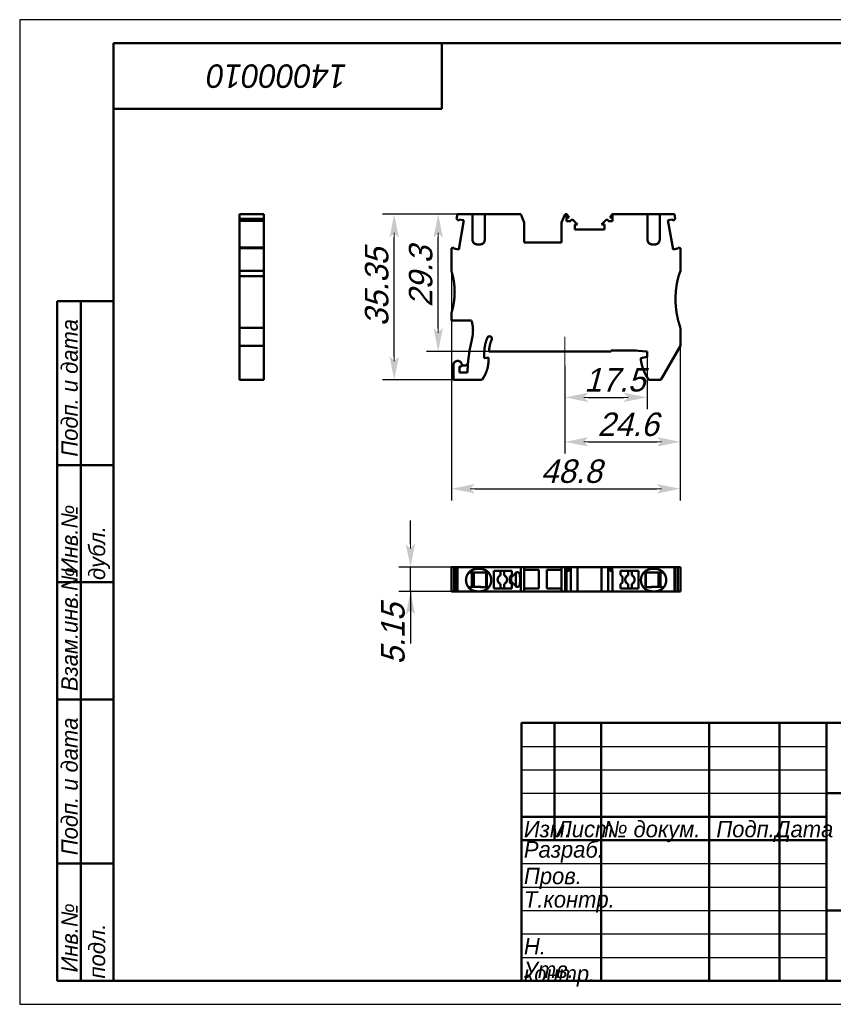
# Model space of a CAD drawing. Header units: millimetres. Extents: x 0 to 297, y 0 to 210.
# Tile 1 of 2: x 0 to 173, y 0 to 210. Entities that reach past the tile are written whole.
import ezdxf

# ---------------------------------------------------------------- set-up
doc = ezdxf.new("R2010")
doc.units = ezdxf.units.MM
doc.styles.add('TextStyle_1', font='T-FLEX Type A.TTF', dxfattribs={"oblique": 15, "height": 5})
doc.dimstyles.new('DIM_ST_1', dxfattribs={"dimtxt": 5, "dimasz": 5, "dimexe": 2.5, "dimexo": 0, "dimtad": 1, "dimrnd": 0.01, "dimdsep": 46, "dimtxsty": 'TextStyle_1', "dimblk": 'Arrow_3_C7_Status', "dimcen": 0.09, "dimclrd": 7, "dimclre": 7, "dimclrt": 7, "dimazin": 0, "dimtfac": 1, "dimtdec": 0, "dimtmove": 0, "dimatfit": 0, "dimldrblk": 'NONE', "dimfxl": 1, "dimtvp": 1, "dimtolj": 1, "dimarcsym": 0})

# ---------------------------------------------------------------- blocks, each defined once
blk = doc.blocks.new('Arrow_3_C7_Status')
at = {"color": 7, "lineweight": 0, "flags": 128}
blk.add_lwpolyline([(-1, 0), (-0.8, 0)], dxfattribs=at)
at = {"color": 7}
blk.add_solid([(-1, -0.2), (0, 0), (-0.8, 0), (-1, 0.2)], dxfattribs=at)
blk = doc.blocks.new('*D5')
at = {"color": 7, "lineweight": -2}
for p, q in [((140.84, 140.42), (140.84, 117.46)), ((116.24, 136.14), (116.24, 117.46)), ((121.24, 119.96), (135.84, 119.96))]:
    blk.add_line(p, q, dxfattribs=at)
at = {"layer": 'Defpoints', "color": 0}
for p in [(140.84, 140.42), (116.24, 136.14), (140.84, 119.96)]:
    blk.add_point(p, dxfattribs=at)
at = {"color": 7, "lineweight": -2, "xscale": 5, "yscale": 5, "zscale": 5, "rotation": 180}
blk.add_blockref('Arrow_3_C7_Status', (116.24, 119.96), dxfattribs=at)
at = {"color": 7, "lineweight": -2, "xscale": 5, "yscale": 5, "zscale": 5}
blk.add_blockref('Arrow_3_C7_Status', (140.84, 119.96), dxfattribs=at)
blk = doc.blocks.new('_None')
blk = doc.blocks.new('*D6')
at = {"color": 7, "lineweight": -2}
for p, q in [((99.14, 168.52), (86.72, 168.52)), ((89.22, 144.22), (89.22, 163.52)), ((100.05, 139.22), (86.72, 139.22))]:
    blk.add_line(p, q, dxfattribs=at)
at = {"layer": 'Defpoints', "color": 0}
for p in [(89.22, 168.52), (99.14, 168.52), (100.05, 139.22)]:
    blk.add_point(p, dxfattribs=at)
at = {"color": 7, "lineweight": -2, "xscale": 5, "yscale": 5, "zscale": 5}
for p, rotation in [((89.22, 168.52), 90), ((89.22, 139.22), 270)]:
    blk.add_blockref('Arrow_3_C7_Status', p, dxfattribs=dict(at, rotation=rotation))
blk = doc.blocks.new('*D7')
at = {"color": 7, "lineweight": -2}
for p, q in [((99.14, 168.52), (77.34, 168.52)), ((79.84, 138.17), (79.84, 163.52)), ((92.46, 133.17), (77.34, 133.17))]:
    blk.add_line(p, q, dxfattribs=at)
at = {"layer": 'Defpoints', "color": 0}
for p in [(79.84, 168.52), (99.14, 168.52), (92.46, 133.17)]:
    blk.add_point(p, dxfattribs=at)
at = {"color": 7, "lineweight": -2, "xscale": 5, "yscale": 5, "zscale": 5}
for p, rotation in [((79.84, 168.52), 90), ((79.84, 133.17), 270)]:
    blk.add_blockref('Arrow_3_C7_Status', p, dxfattribs=dict(at, rotation=rotation))
blk = doc.blocks.new('*D8')
at = {"color": 7, "lineweight": -2}
for p, q in [((92.04, 156.42), (92.04, 107.46)), ((140.84, 140.42), (140.84, 107.46)), ((97.04, 109.96), (135.84, 109.96))]:
    blk.add_line(p, q, dxfattribs=at)
at = {"layer": 'Defpoints', "color": 0}
for p in [(92.04, 156.42), (140.84, 140.42), (140.84, 109.96)]:
    blk.add_point(p, dxfattribs=at)
at = {"color": 7, "lineweight": -2, "xscale": 5, "yscale": 5, "zscale": 5}
for p, rotation in [((92.04, 109.96), 180), ((140.84, 109.96), 360)]:
    blk.add_blockref('Arrow_3_C7_Status', p, dxfattribs=dict(at, rotation=rotation))
blk = doc.blocks.new('*D9')
at = {"color": 7, "lineweight": -2}
for p, q in [((133.74, 138.12), (133.74, 126.95)), ((116.24, 136.14), (116.24, 126.95)), ((121.24, 129.45), (128.74, 129.45))]:
    blk.add_line(p, q, dxfattribs=at)
at = {"layer": 'Defpoints', "color": 0}
for p in [(133.74, 138.12), (116.24, 136.14), (133.74, 129.45)]:
    blk.add_point(p, dxfattribs=at)
at = {"color": 7, "lineweight": -2, "xscale": 5, "yscale": 5, "zscale": 5, "rotation": 180}
blk.add_blockref('Arrow_3_C7_Status', (116.24, 129.45), dxfattribs=at)
at = {"color": 7, "lineweight": -2, "xscale": 5, "yscale": 5, "zscale": 5}
blk.add_blockref('Arrow_3_C7_Status', (133.74, 129.45), dxfattribs=at)
blk = doc.blocks.new('*D10')
at = {"color": 7, "lineweight": -2}
for p, q in [((83.31, 98.22), (83.31, 103.22)), ((93.31, 93.22), (80.81, 93.22)), ((83.31, 88.07), (83.31, 93.22)), ((93.31, 88.07), (80.81, 88.07)), ((83.31, 88.07), (83.31, 76.94)), ((83.31, 83.07), (83.31, 78.07))]:
    blk.add_line(p, q, dxfattribs=at)
at = {"layer": 'Defpoints', "color": 0}
for p in [(83.31, 93.22), (93.31, 93.22), (93.31, 88.07)]:
    blk.add_point(p, dxfattribs=at)
at = {"color": 7, "lineweight": -2, "xscale": 5, "yscale": 5, "zscale": 5}
for p, rotation in [((83.31, 93.22), 270), ((83.31, 88.07), 90)]:
    blk.add_blockref('Arrow_3_C7_Status', p, dxfattribs=dict(at, rotation=rotation))
blk = doc.blocks.new('_FR1Страница_1')
at = {"color": 7, "lineweight": 25, "flags": 128}
for points in [[(0, 210), (0, 0)], [(297, 210), (0, 210)], [(107, 55), (172, 55)], [(107, 50), (172, 50)], [(107, 45), (172, 45)], [(107, 30), (172, 30)], [(107, 25), (172, 25)], [(107, 20), (172, 20)], [(107, 15), (172, 15)], [(107, 10), (172, 10)], [(0, 0), (297, 0)]]:
    blk.add_lwpolyline(points, dxfattribs=at)
at = {"color": 7, "lineweight": 50, "flags": 128}
for points in [[(20, 5), (20, 205)], [(20, 205), (292, 205)], [(90, 191), (90, 205)], [(20, 191), (90, 191)], [(8, 5), (8, 150)], [(8, 150), (20, 150)], [(13, 150), (13, 5)], [(8, 115), (20, 115)], [(8, 90), (20, 90)], [(20, 65), (8, 65)], [(107, 5), (107, 60)], [(107, 60), (292, 60)], [(114, 60), (114, 35)], [(124, 60), (124, 5)], [(147, 60), (147, 5)], [(162, 60), (162, 5)], [(172, 60), (172, 5)], [(172, 45), (292, 45)], [(107, 40), (172, 40)], [(107, 35), (172, 35)], [(8, 30), (20, 30)], [(172, 20), (292, 20)], [(20, 5), (8, 5)], [(292, 5), (20, 5)]]:
    blk.add_lwpolyline(points, dxfattribs=at)
at = {"color": 7}
for s, insert, char_height, width, attachment_point, rotation in [('\\pl0.5;{\\fT-FLEX Type A|b0|i1;\\l14000010 \\P}', (55, 198), 5, 72.5, 5, 180), ('\\pl0.5;{\\fT-FLEX Type A|b0|i1;\\l Подп. и дата\\P}', (8.875, 115), 3.5, 36.75, 1, 90), ('\\pl0.5;{\\fT-FLEX Type A|b0|i1;\\l\\P}', (16.5, 132.5), 3.5, 36.75, 5, 90), ('\\pl0.5;{\\fT-FLEX Type A|b0|i1;\\l Инв.№ дубл.\\P}', (8.875, 90), 3.5, 26.75, 1, 90), ('\\pl0.5;{\\fT-FLEX Type A|b0|i1;\\l\\P}', (16.5, 102.5), 3.5, 26.75, 5, 90), ('\\pl0.5;{\\fT-FLEX Type A|b0|i1;\\l Взам.инв.№\\P}', (8.875, 65), 3.5, 26.75, 1, 90), ('\\pl0.5;{\\fT-FLEX Type A|b0|i1;\\l\\P}', (16.5, 77.5), 3.5, 26.75, 5, 90), ('\\pl0.5;{\\fT-FLEX Type A|b0|i1;\\l Подп. и дата\\P}', (8.875, 30), 3.5, 36.75, 1, 90), ('\\pl0.5;{\\fT-FLEX Type A|b0|i1;\\l\\P}', (16.5, 47.5), 3.5, 36.75, 5, 90), ('\\pl0.5;{\\fT-FLEX Type A|b0|i1;\\l Инв.№ подл.\\P}', (8.875, 5), 3.5, 26.75, 1, 90), ('\\pl0.5;{\\fT-FLEX Type A|b0|i1;\\l\\H0.857143x;\\P}', (16.5, 17.5), 3.5, 26.75, 5, 90)]:
    blk.add_mtext(s, dxfattribs=dict(at, insert=insert, char_height=char_height, width=width, attachment_point=attachment_point, rotation=rotation))
at = {"color": 7, "char_height": 3.5}
for s, insert, width, attachment_point in [('{\\fT-FLEX Type A|b0|i1;\\l\\P}', (110.5, 59.125), 8.75, 2), ('{\\fT-FLEX Type A|b0|i1;\\l\\P}', (114, 59.125), 11.75, 1), ('{\\fT-FLEX Type A|b0|i1;\\l \\P}', (124, 59.125), 24.75, 1), ('{\\fT-FLEX Type A|b0|i1;\\l\\P}', (162, 59.125), 11.75, 1), ('{\\fT-FLEX Type A|b0|i1;\\l\\fT-FLEX Type A|b0|i0;\\P}', (110.5, 54.125), 8.75, 2), ('{\\fT-FLEX Type A|b0|i1;\\l\\P}', (114, 54.125), 11.75, 1), ('{\\fT-FLEX Type A|b0|i1;\\l \\P}', (124, 54.125), 24.75, 1), ('{\\fT-FLEX Type A|b0|i1;\\l\\P}', (162, 54.125), 11.75, 1), ('{\\fT-FLEX Type A|b0|i1;\\l\\P}', (110.5, 49.125), 8.75, 2), ('{\\fT-FLEX Type A|b0|i1;\\l\\P}', (114, 49.125), 11.75, 1), ('{\\fT-FLEX Type A|b0|i1;\\l \\P}', (124, 49.125), 24.75, 1), ('{\\fT-FLEX Type A|b0|i1;\\l\\P}', (162, 49.125), 11.75, 1), ('{\\fT-FLEX Type A|b0|i1;\\l \\P}', (110.5, 44.125), 8.75, 2), ('{\\fT-FLEX Type A|b0|i1;\\l\\P}', (114, 44.125), 11.75, 1), ('{\\fT-FLEX Type A|b0|i1;\\l \\P}', (124, 44.125), 24.75, 1), ('{\\fT-FLEX Type A|b0|i1;\\l\\P}', (162, 44.125), 11.75, 1), ('\\pl0.5;{\\fT-FLEX Type A|b0|i1;\\lИзм.\\H0.857143x;\\P}', (107, 39.125), 8.75, 1), ('\\pl0.5;{\\fT-FLEX Type A|b0|i1;\\lЛист\\fT-FLEX Type A|b0|i0;\\H0.857143x;\\P}', (114, 39.125), 11.75, 1), ('\\pl0.5;{\\fT-FLEX Type A|b0|i1;\\l№ докум.\\P}', (124, 39.125), 24.75, 1), ('\\pl0.5;{\\fT-FLEX Type A|b0|i1;\\lПодп.\\P}', (154.5, 39.125), 16.75, 2), ('\\pl0.5;{\\fT-FLEX Type A|b0|i1;\\lДата\\fT-FLEX Type A|b0|i0;\\H0.857143x;\\P}', (167, 39.125), 11.75, 2), ('\\pl0.5;{\\fT-FLEX Type A|b0|i1;\\lРазраб.\\P}', (107, 32.5), 18.75, 4), ('\\pl0.5;{\\fT-FLEX Type A|b0|i1;\\l\\P}', (124, 34.125), 24.75, 1), ('\\pl0.5;{\\fT-FLEX Type A|b0|i1;\\l\\H0.857143x;\\P}', (162, 34.125), 11.75, 1), ('\\pl0.5;{\\fT-FLEX Type A|b0|i1;\\lПров.\\P}', (107, 29.125), 18.75, 1), ('\\pl0.5;{\\fT-FLEX Type A|b0|i1;\\l\\P}', (124, 29.125), 24.75, 1), ('\\pl0.5;{\\fT-FLEX Type A|b0|i1;\\l\\P}', (162, 29.125), 11.75, 1), ('\\pl0.5;{\\fT-FLEX Type A|b0|i1;\\lТ.контр.\\P}', (107, 24.125), 18.75, 1), ('\\pl0.5;{\\fT-FLEX Type A|b0|i1;\\l\\P}', (124, 24.125), 24.75, 1), ('\\pl0.5;{\\fT-FLEX Type A|b0|i1;\\l\\H0.857143x;\\P}', (162, 24.125), 11.75, 1), ('\\pl0.5;{\\fT-FLEX Type A|b0|i1;\\l\\P}', (107, 19.125), 18.75, 1), ('\\pl0.5;{\\fT-FLEX Type A|b0|i1;\\l\\P}', (124, 19.125), 24.75, 1), ('\\pl0.5;{\\fT-FLEX Type A|b0|i1;\\l\\P}', (162, 19.125), 11.75, 1), ('\\pl0.5;{\\fT-FLEX Type A|b0|i1;\\lН. контр.\\P}', (107, 14.125), 18.75, 1), ('\\pl0.5;{\\fT-FLEX Type A|b0|i1;\\l\\P}', (124, 14.125), 24.75, 1), ('\\pl0.5;{\\fT-FLEX Type A|b0|i1;\\l\\H0.857143x;\\P}', (162, 14.125), 11.75, 1), ('\\pl0.5;{\\fT-FLEX Type A|b0|i1;\\lУтв.\\P}', (107, 9.125), 18.75, 1), ('\\pl0.5;{\\fT-FLEX Type A|b0|i1;\\l\\P}', (124, 9.125), 24.75, 1), ('\\pl0.5;{\\fT-FLEX Type A|b0|i1;\\l\\H0.857143x;\\P}', (162, 9.125), 11.75, 1)]:
    blk.add_mtext(s, dxfattribs=dict(at, insert=insert, width=width, attachment_point=attachment_point))
blk = doc.blocks.new('Страница_1')
at = {"color": 7, "lineweight": 50, "flags": 128}
for points in [[(46.893, 168.524), (52.043, 168.524)], [(46.893, 168.524), (46.893, 167.522)], [(52.043, 168.524), (52.043, 167.522)], [(93.131, 167.518), (93.308, 168.524)], [(93.308, 168.524), (96.543, 168.524)], [(96.543, 168.524), (96.543, 163.074)], [(97.543, 168.524), (96.543, 168.524)], [(98.143, 168.524), (97.543, 168.524)], [(98.143, 168.524), (99.143, 168.524)], [(99.143, 168.524), (106.803, 168.524)], [(99.143, 163.074), (99.143, 168.524)], [(107.543, 166.774), (106.803, 168.524)], [(116.282, 168.524), (115.543, 166.774)], [(116.282, 168.524), (116.593, 168.524)], [(116.593, 168.524), (116.659, 168.524)], [(116.593, 168.524), (116.593, 167.024)], [(116.659, 168.524), (117.149, 167.824)], [(125.836, 167.824), (126.326, 168.524)], [(126.326, 168.524), (126.393, 168.524)], [(133.843, 168.524), (126.393, 168.524)], [(126.393, 168.524), (126.393, 167.024)], [(133.843, 163.074), (133.843, 168.524)], [(134.843, 168.524), (133.857, 168.524)], [(134.843, 168.524), (135.443, 168.524)], [(135.443, 168.524), (136.443, 168.524)], [(136.443, 168.524), (136.443, 163.074)], [(139.584, 168.524), (136.443, 168.524)], [(139.584, 168.524), (139.76, 167.522)], [(46.893, 167.522), (46.893, 167.129)], [(46.893, 167.522), (52.043, 167.522)], [(46.893, 167.129), (52.043, 167.129)], [(46.893, 161.441), (46.893, 167.125)], [(52.043, 167.522), (52.043, 167.129)], [(52.043, 161.441), (52.043, 167.125)], [(93.131, 167.518), (93.594, 167.129)], [(93.594, 167.129), (93.641, 167.397)], [(94.695, 167.211), (93.597, 160.983)], [(93.641, 167.397), (94.695, 167.211)], [(107.543, 166.774), (107.543, 162.474)], [(115.543, 162.474), (115.543, 166.774)], [(117.149, 167.824), (116.593, 167.824)], [(116.593, 167.024), (117.502, 167.024)], [(118.927, 166.324), (118.014, 167.236)], [(118.927, 166.324), (118.318, 166.324)], [(118.318, 166.324), (118.318, 165.274)], [(124.059, 166.324), (124.971, 167.236)], [(124.668, 166.324), (124.059, 166.324)], [(124.668, 165.274), (124.668, 166.324)], [(125.483, 167.024), (126.393, 167.024)], [(126.393, 167.824), (125.836, 167.824)], [(139.244, 167.397), (138.19, 167.211)], [(139.289, 160.983), (138.19, 167.211)], [(139.291, 167.129), (139.244, 167.397)], [(139.76, 167.522), (139.291, 167.129)], [(124.668, 165.274), (118.318, 165.274)], [(98.143, 162.074), (97.543, 162.074)], [(98.143, 162.074), (97.543, 162.074)], [(115.543, 162.474), (107.543, 162.474)], [(135.443, 162.074), (134.843, 162.074)], [(46.893, 161.237), (46.893, 161.436)], [(46.893, 161.436), (52.043, 161.436)], [(46.893, 161.237), (52.043, 161.237)], [(46.893, 156.424), (46.893, 161.237)], [(52.043, 161.237), (52.043, 161.436)], [(52.043, 156.424), (52.043, 161.237)], [(92.59, 161.436), (92.043, 161.237)], [(92.043, 161.237), (92.043, 156.424)], [(92.543, 161.168), (92.59, 161.436)], [(93.597, 160.983), (92.543, 161.168)], [(139.289, 160.983), (140.343, 161.168)], [(140.343, 161.168), (140.295, 161.436)], [(140.843, 161.237), (140.295, 161.436)], [(140.843, 156.424), (140.843, 161.237)], [(46.893, 155.293), (46.893, 156.424)], [(52.043, 156.424), (46.893, 156.424)], [(52.043, 155.293), (52.043, 156.424)], [(140.456, 155.293), (140.843, 156.424)], [(46.893, 155.293), (52.043, 155.293)], [(46.893, 155.293), (46.893, 144.31)], [(52.043, 155.293), (52.043, 144.31)], [(92.043, 147.424), (92.043, 145.824)], [(96.335, 145.824), (92.043, 145.824)], [(46.893, 144.31), (46.893, 140.424)], [(52.043, 144.31), (46.893, 144.31)], [(52.043, 144.31), (52.043, 140.424)], [(140.843, 144.31), (140.843, 140.424)], [(46.893, 140.424), (46.893, 133.174)], [(52.043, 140.424), (46.893, 140.424)], [(52.043, 140.424), (52.043, 133.174)], [(99.071, 139.612), (99.043, 138.924)], [(99.043, 137.845), (99.043, 138.924)], [(100.081, 139.673), (100.049, 139.224)], [(125.843, 139.224), (100.049, 139.224)], [(128.796, 139.424), (126.043, 139.424)], [(131.457, 139.424), (128.796, 139.424)], [(131.897, 139.385), (131.457, 139.424)], [(133.688, 139.229), (131.897, 139.385)], [(133.743, 139.224), (133.688, 139.229)], [(133.743, 138.124), (133.743, 139.224)], [(140.843, 140.424), (136.671, 133.174)], [(95.57, 136.883), (95.573, 136.907)], [(99.543, 137.889), (99.043, 137.845)], [(99.943, 137.924), (99.543, 137.889)], [(99.943, 137.367), (99.943, 137.924)], [(132.443, 137.775), (133.743, 138.124)], [(132.443, 137.324), (132.443, 137.775)], [(92.463, 136.324), (92.469, 136.433)], [(92.463, 136.324), (92.463, 133.174)], [(94.211, 136.024), (93.743, 136.024)], [(93.743, 136.024), (93.743, 134.724)], [(93.743, 134.724), (95.45, 134.724)], [(94.247, 136.492), (94.295, 136.444)], [(52.043, 133.174), (46.893, 133.174)], [(98.548, 133.174), (92.463, 133.174)], [(136.671, 133.174), (134.138, 133.174)], [(92.59, 93.224), (92.043, 93.224)], [(92.043, 88.074), (92.043, 93.224)], [(92.59, 88.074), (92.59, 93.224)], [(93.131, 93.224), (92.59, 93.224)], [(93.131, 88.074), (93.131, 93.224)], [(93.131, 93.224), (93.308, 93.224)], [(93.308, 88.074), (93.308, 93.224)], [(93.308, 93.224), (106.803, 93.224)], [(98.143, 92.874), (97.543, 92.874)], [(104.893, 92.474), (101.093, 92.474)], [(101.093, 92.474), (101.093, 88.674)], [(102.493, 91.49), (102.493, 92.474)], [(103.293, 92.474), (103.293, 91.49)], [(104.893, 91.574), (104.893, 92.474)], [(106.803, 88.074), (106.803, 93.224)], [(107.543, 93.224), (106.803, 93.224)], [(107.543, 93.224), (107.543, 88.074)], [(115.543, 93.224), (107.543, 93.224)], [(110.693, 92.649), (107.543, 92.649)], [(110.693, 88.649), (110.693, 92.649)], [(112.393, 92.649), (112.393, 88.649)], [(115.543, 92.649), (112.393, 92.649)], [(115.543, 93.224), (115.543, 88.074)], [(116.282, 93.224), (115.543, 93.224)], [(116.282, 88.074), (116.282, 93.224)], [(116.282, 93.224), (116.659, 93.224)], [(116.593, 88.074), (116.593, 92.424)], [(116.593, 92.424), (116.659, 92.424)], [(116.659, 92.424), (116.659, 93.224)], [(117.149, 93.224), (116.659, 93.224)], [(116.659, 92.424), (117.149, 92.424)], [(117.149, 92.424), (117.149, 93.224)], [(117.154, 93.224), (117.502, 93.224)], [(117.502, 93.224), (117.502, 88.074)], [(118.014, 93.224), (117.502, 93.224)], [(118.927, 93.224), (118.014, 93.224)], [(118.927, 88.074), (118.927, 93.224)], [(118.931, 93.224), (124.055, 93.224)], [(124.059, 93.224), (124.059, 88.074)], [(124.059, 93.224), (124.971, 93.224)], [(124.971, 93.224), (125.483, 93.224)], [(125.483, 88.074), (125.483, 93.224)], [(125.483, 93.224), (125.832, 93.224)], [(125.836, 92.424), (125.836, 93.224)], [(126.326, 93.224), (125.836, 93.224)], [(125.836, 92.424), (126.326, 92.424)], [(139.584, 93.224), (126.326, 93.224)], [(126.326, 92.424), (126.326, 93.224)], [(126.326, 92.424), (126.393, 92.424)], [(126.393, 92.424), (126.393, 88.074)], [(131.893, 92.474), (128.093, 92.474)], [(128.093, 92.474), (128.093, 91.574)], [(129.693, 91.49), (129.693, 92.474)], [(130.493, 92.474), (130.493, 91.49)], [(131.893, 88.674), (131.893, 92.474)], [(134.843, 92.874), (135.443, 92.874)], [(139.584, 93.224), (139.76, 93.224)], [(139.584, 88.074), (139.584, 93.224)], [(139.76, 88.074), (139.76, 93.224)], [(139.765, 93.224), (140.291, 93.224)], [(140.843, 93.224), (140.295, 93.224)], [(140.295, 88.074), (140.295, 93.224)], [(140.843, 88.074), (140.843, 93.224)], [(95.893, 92.124), (95.846, 92.171)], [(95.893, 92.124), (98.143, 92.124)], [(96.393, 92.124), (96.393, 89.036)], [(96.543, 89.032), (96.543, 92.124)], [(96.793, 89.026), (96.793, 92.124)], [(98.143, 92.124), (99.571, 92.124)], [(99.472, 92.124), (99.472, 88.983)], [(104.493, 91.174), (104.893, 91.574)], [(104.493, 89.974), (104.493, 91.174)], [(105.739, 92.002), (104.793, 91.056)], [(104.793, 91.056), (104.793, 90.142)], [(105.759, 89.176), (105.759, 92.021)], [(106.695, 90.599), (106.591, 91.696)], [(106.591, 89.501), (106.695, 90.599)], [(128.093, 91.574), (128.493, 91.174)], [(128.493, 91.174), (128.493, 89.974)], [(133.415, 92.124), (134.843, 92.124)], [(133.514, 88.983), (133.514, 92.124)], [(134.843, 92.124), (137.093, 92.124)], [(136.193, 89.026), (136.193, 92.124)], [(136.443, 89.032), (136.443, 92.124)], [(136.593, 92.124), (136.593, 89.036)], [(137.093, 92.124), (137.14, 92.171)], [(95.846, 88.777), (96.11, 89.041)], [(98.143, 89.006), (96.11, 89.041)], [(96.543, 88.292), (96.543, 88.074)], [(99.143, 88.074), (99.143, 88.292)], [(101.093, 88.674), (104.893, 88.674)], [(102.493, 88.674), (102.493, 89.657)], [(103.293, 89.657), (103.293, 88.674)], [(104.893, 89.574), (104.493, 89.974)], [(104.793, 90.142), (105.739, 89.195)], [(104.893, 88.674), (104.893, 89.574)], [(107.543, 88.649), (110.693, 88.649)], [(112.393, 88.649), (115.543, 88.649)], [(128.493, 89.974), (128.093, 89.574)], [(128.093, 89.574), (128.093, 88.674)], [(128.093, 88.674), (131.893, 88.674)], [(129.693, 88.674), (129.693, 89.657)], [(130.493, 89.657), (130.493, 88.674)], [(133.843, 88.074), (133.843, 88.292)], [(136.876, 89.041), (134.843, 89.006)], [(136.443, 88.292), (136.443, 88.074)], [(137.14, 88.777), (136.876, 89.041)], [(92.59, 88.074), (92.043, 88.074)], [(93.131, 88.074), (92.59, 88.074)], [(93.131, 88.074), (93.308, 88.074)], [(93.308, 88.074), (96.543, 88.074)], [(96.543, 88.074), (97.543, 88.074)], [(98.143, 88.074), (97.543, 88.074)], [(99.143, 88.074), (98.143, 88.074)], [(99.143, 88.074), (106.803, 88.074)], [(107.543, 88.074), (106.803, 88.074)], [(115.543, 88.074), (107.543, 88.074)], [(116.282, 88.074), (115.543, 88.074)], [(116.282, 88.074), (116.593, 88.074)], [(116.593, 88.074), (117.502, 88.074)], [(118.014, 88.074), (117.502, 88.074)], [(118.927, 88.074), (118.014, 88.074)], [(124.055, 88.074), (118.931, 88.074)], [(124.059, 88.074), (124.971, 88.074)], [(124.971, 88.074), (125.483, 88.074)], [(125.483, 88.074), (126.393, 88.074)], [(133.843, 88.074), (126.393, 88.074)], [(133.843, 88.074), (134.843, 88.074)], [(135.443, 88.074), (134.843, 88.074)], [(136.443, 88.074), (135.443, 88.074)], [(139.584, 88.074), (136.443, 88.074)], [(139.584, 88.074), (139.76, 88.074)], [(139.765, 88.074), (140.291, 88.074)], [(140.843, 88.074), (140.295, 88.074)]]:
    blk.add_lwpolyline(points, dxfattribs=at)
at = {"color": 7, "linetype": 'Continuous', "lineweight": 50, "const_width": 0.5}
for points in [[(118.014, 167.236, 0.6681786), (117.502, 167.024, 0.6681786)], [(125.483, 167.024, 0.6681786), (124.971, 167.236, 0.6681786)], [(96.543, 163.074, 0.4142136), (97.543, 162.074, 0.4142136)], [(98.143, 162.074, 0.4142136), (99.143, 163.074, 0.4142136)], [(133.843, 163.074, 0.4142136), (134.843, 162.074, 0.4142136)], [(135.443, 162.074, 0.4142136), (136.443, 163.074, 0.4142136)], [(92.734, 151.924, 0.0763208), (92.043, 156.424, 0.0763208)], [(140.456, 155.293, 0.1519408), (140.843, 144.31, 0.1519408)], [(92.043, 147.424, 0.0763208), (92.734, 151.924, 0.0763208)], [(96.643, 143.698, 0.0719509), (96.335, 145.824, 0.0719509)], [(96.416, 141.866, 0.0617807), (96.643, 143.698, 0.0617807)], [(96.416, 141.866, 0.0563095), (95.45, 134.724, 0.0563095)], [(99.701, 142.164, 0.079661), (99.071, 139.612, 0.079661)], [(100.662, 141.969, 0.8171921), (99.701, 142.164, 0.8171921)], [(100.622, 141.774, 0.0746912), (100.081, 139.673, 0.0746912)], [(100.622, 141.774, 0.1005988), (100.662, 141.969, 0.1005988)], [(125.843, 139.224, 0.4142136), (126.043, 139.424, 0.4142136)], [(94.211, 136.024, 1.1152151), (92.469, 136.433, 1.1152151)], [(94.295, 136.444, 0.6248693), (95.57, 136.883, 0.6248693)], [(98.548, 133.174, 0.1619815), (99.943, 137.367, 0.1619815)], [(132.443, 137.324, 0.1196559), (134.138, 133.174, 0.1196559)], [(97.543, 92.874, 0.4142134), (95.143, 90.474, 0.4142134)], [(100.543, 90.474, 0.4142136), (98.143, 92.874, 0.4142136)], [(134.843, 92.874, 0.4142136), (132.443, 90.474, 0.4142136)], [(136.443, 88.292, 0.8052835), (135.443, 92.874, 0.8052835)], [(95.143, 90.474, 0.2932528), (96.543, 88.292, 0.2932528)], [(99.143, 88.292, 0.2932527), (100.543, 90.474, 0.2932527)], [(99.571, 92.124, 0.0029089), (99.559, 90.474, 0.0029089)], [(99.559, 90.474, 0.0027904), (99.569, 88.982, 0.0027904)], [(102.493, 91.49, 0.2982166), (101.893, 90.574, 0.2982166)], [(101.893, 90.574, 0.2982166), (102.493, 89.657, 0.2982166)], [(103.293, 89.657, 0.6546537), (103.293, 91.49, 0.6546537)], [(106.591, 91.696, 0.6343725), (105.739, 92.002, 0.6343725)], [(129.693, 91.49, 0.6546537), (129.693, 89.657, 0.6546537)], [(131.093, 90.574, 0.2982166), (130.493, 91.49, 0.2982166)], [(130.493, 89.657, 0.2982166), (131.093, 90.574, 0.2982166)], [(132.443, 90.474, 0.2932527), (133.843, 88.292, 0.2932527)], [(133.426, 90.474, 0.0029088), (133.415, 92.124, 0.0029088)], [(133.416, 88.982, 0.0027904), (133.426, 90.474, 0.0027904)], [(96.543, 88.292, 0.1078592), (97.543, 88.074, 0.1078592)], [(98.143, 89.006, 0.0002519), (99.569, 88.982, 0.0002519)], [(98.143, 88.074, 0.1078592), (99.143, 88.292, 0.1078592)], [(105.739, 89.195, 0.6343725), (106.591, 89.501, 0.6343725)], [(133.416, 88.982, 0.0002519), (134.843, 89.006, 0.0002519)], [(133.843, 88.292, 0.1077681), (134.843, 88.074, 0.1077681)], [(135.443, 88.074, 0.1077682), (136.443, 88.292, 0.1077682)]]:
    blk.add_lwpolyline(points, format="xyb", dxfattribs=at)
at = {"color": 7, "lineweight": 18, "flags": 128}
blk.add_lwpolyline([(116.243, 142.369), (116.243, 136.139)], dxfattribs=at)
blk.add_lwpolyline([(116.243, 142.369), (116.243, 136.139)], dxfattribs=at)
blk.add_blockref('_FR1Страница_1', (0, 0))
at = {"color": 7, "style": 'TextStyle_1', "oblique": 15}
for s, p in [('35.35', (78.593, 144.594)), ('29.3', (87.973, 148.694)), ('5.15', (82.058, 72.469))]:
    blk.add_text(s, height=5, rotation=90, dxfattribs=at).set_placement(p)
for s, p in [('17.5', (120.348, 130.699)), ('24.6', (123.185, 121.209)), ('48.8', (111.085, 111.209))]:
    blk.add_text(s, height=5, dxfattribs=at).set_placement(p)
for base, p1, p2, picture, middle in [((79.843, 168.524), (92.463, 133.174), (99.143, 168.524), '*D7', (79.843, 150.849)), ((89.223, 168.524), (100.049, 139.224), (99.143, 168.524), '*D6', (89.223, 153.874)), ((83.308, 93.224), (93.308, 88.074), (93.308, 93.224), '*D10', (83.308, 76.936))]:
    dim = blk.add_linear_dim(base=base, p1=p1, p2=p2, angle=90, text=' ', dimstyle='DIM_ST_1')
    dim.commit()
    dim.dimension.update_dxf_attribs({"geometry": picture, "text_midpoint": middle, "dimtype": 160})
for base, p1, p2, picture, middle in [((140.843, 109.959), (92.043, 156.424), (140.843, 140.424), '*D8', (116.443, 109.959)), ((140.843, 119.959), (116.243, 136.139), (140.843, 140.424), '*D5', (128.543, 119.959)), ((133.743, 129.449), (116.243, 136.139), (133.743, 138.124), '*D9', (124.993, 129.449))]:
    dim = blk.add_linear_dim(base=base, p1=p1, p2=p2, text=' ', dimstyle='DIM_ST_1')
    dim.commit()
    dim.dimension.update_dxf_attribs({"geometry": picture, "text_midpoint": middle, "dimtype": 160})

msp = doc.modelspace()

# ---------------------------------------------------------------- block references
msp.add_blockref('Страница_1', (0, 0))

doc.saveas('drawing.dxf')
